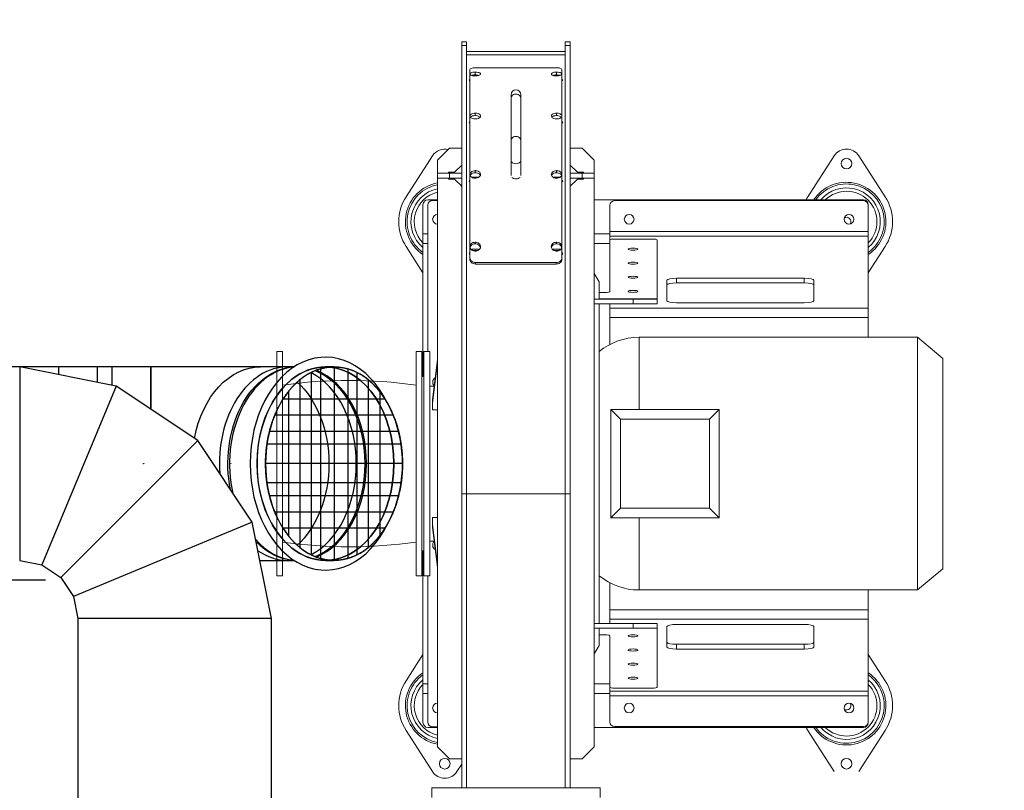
# Model space of a CAD drawing. Header units: millimetres. Extents: x -374129 to 1163271, y -112652 to 695637.
# Tile 150 of 256: x 67010 to 68027, y -32827 to -32031. Entities that reach past the tile are written whole.
import ezdxf
from ezdxf import colors
from ezdxf.entities.mleader import LeaderData, LeaderLine
from ezdxf.math import Vec2, Vec3

# ---------------------------------------------------------------- set-up
doc = ezdxf.new("R2010")
doc.units = ezdxf.units.MM
doc.linetypes.add('DASHED', pattern=[0.75, 0.5, -0.25])
doc.layers.add('KRT_opisy', color=146, linetype='Continuous')
doc.layers.add('KRT_technologia', color=30, linetype='Continuous')
doc.styles.add('WYMIAR', font='romans.shx', dxfattribs={"width": 0.8})

# ---------------------------------------------------------------- blocks, each defined once
blk = doc.blocks.new('sys napowietrzania')
at = {"layer": 'KRT_technologia', "lineweight": 13}
for p, q in [((68486.4, -736.76, -3070), (68486.4, 34.12, -3070)), ((68491.4, 34.12, -3070), (68486.4, 34.12, -3070)), ((68491.4, 34.12, -3070), (68491.4, -736.76, -3070)), ((68593.4, -736.76, -3070), (68593.4, 34.12, -3070)), ((68598.4, 34.12, -3070), (68593.4, 34.12, -3070)), ((68598.4, 34.12, -3070), (68598.4, -736.76, -3070)), ((68491.4, 30.36, -3070), (68486.4, 30.36, -3070)), ((68593.4, 24.12, -3070), (68491.4, 24.12, -3070)), ((68593.4, 20.44, -3070), (68491.4, 20.44, -3070)), ((68598.4, 30.36, -3070), (68593.4, 30.36, -3070)), ((68494.8, -190.42, -3070), (68494.8, 5.32, -3070)), ((68500.4, -0.1, -3070), (68500.4, 2.72, -3070)), ((68584, 7.25, -3070), (68500.8, 7.25, -3070)), ((68584.4, -0.1, -3070), (68584.4, 2.72, -3070)), ((68590, 5.32, -3070), (68590, -190.42, -3070)), ((68537.4, -104.13, -3070), (68537.4, -20.65, -3070)), ((68547.4, -104.13, -3070), (68547.4, -20.65, -3070)), ((68500.4, -42.17, -3070), (68500.4, -39.63, -3070)), ((68584.4, -42.17, -3070), (68584.4, -39.63, -3070)), ((68473.9, -75.76, -3070), (68461.4, -88.26, -3070)), ((68473.9, -75.76, -3070), (68486.4, -75.76, -3070)), ((68610.9, -75.76, -3070), (68598.4, -75.76, -3070)), ((68623.4, -88.26, -3070), (68610.9, -75.76, -3070)), ((68456.29, -83.64, -3070), (68428.97, -126.04, -3070)), ((68461.4, -694.26, -3070), (68461.4, -88.26, -3070)), ((68623.4, -694.26, -3070), (68623.4, -88.26, -3070)), ((68871.29, -83.64, -3070), (68843.97, -126.04, -3070)), ((68923.83, -126.04, -3070), (68896.51, -83.64, -3070)), ((68478.9, -100.76, -3070), (68472.65, -100.76, -3070)), ((68472.65, -100.76, -3070), (68472.65, -101.76, -3070)), ((68478.9, -100.76, -3070), (68486.4, -93.26, -3070)), ((68500.4, -101.22, -3070), (68500.4, -99.06, -3070)), ((68584.4, -101.22, -3070), (68584.4, -99.06, -3070)), ((68598.4, -93.26, -3070), (68605.9, -100.76, -3070)), ((68605.9, -100.76, -3070), (68612.15, -100.76, -3070)), ((68612.15, -100.76, -3070), (68612.15, -101.76, -3070)), ((68461.4, -101.76, -3070), (68486.4, -101.76, -3070)), ((68486.4, -106.76, -3070), (68461.4, -106.76, -3070)), ((68472.65, -106.76, -3070), (68472.65, -107.76, -3070)), ((68478.9, -107.76, -3070), (68472.65, -107.76, -3070)), ((68473.9, -101.76, -3070), (68473.9, -106.76, -3070)), ((68486.4, -115.26, -3070), (68478.9, -107.76, -3070)), ((68497.19, -106.11, -3070), (68497.19, -105.86, -3070)), ((68503.6, -105.86, -3070), (68497.19, -105.86, -3070)), ((68503.6, -106.11, -3070), (68503.6, -105.86, -3070)), ((68581.19, -106.11, -3070), (68581.19, -105.86, -3070)), ((68587.6, -105.86, -3070), (68581.19, -105.86, -3070)), ((68587.6, -106.11, -3070), (68587.6, -105.86, -3070)), ((68598.4, -101.76, -3070), (68623.4, -101.76, -3070)), ((68598.4, -106.76, -3070), (68623.4, -106.76, -3070)), ((68605.9, -107.76, -3070), (68598.4, -115.26, -3070)), ((68612.15, -107.76, -3070), (68605.9, -107.76, -3070)), ((68610.9, -106.76, -3070), (68610.9, -101.76, -3070)), ((68612.15, -106.76, -3070), (68612.15, -107.76, -3070)), ((68461.4, -129.26, -3070), (68451.4, -129.26, -3070)), ((68461.4, -129.76, -3070), (68456.4, -129.76, -3070)), ((68901.4, -129.26, -3070), (68623.4, -129.26, -3070)), ((68901.4, -130.04, -3070), (68644.4, -130.04, -3070)), ((68861.4, -130.04, -3070), (68861.4, -129.26, -3070)), ((68871.4, -130.04, -3070), (68871.4, -129.26, -3070)), ((68446.4, -134.26, -3070), (68446.4, -311.76, -3070)), ((68451.4, -285.76, -3070), (68451.4, -134.76, -3070)), ((68639.4, -135.04, -3070), (68639.4, -223.98, -3070)), ((68906.4, -134.26, -3070), (68906.4, -271.26, -3070)), ((68906.4, -161.94, -3070), (68639.4, -161.94, -3070)), ((68451.4, -164.26, -3070), (68446.4, -164.26, -3070)), ((68639.4, -164.26, -3070), (68623.4, -164.26, -3070)), ((68906.4, -166.83, -3070), (68639.4, -166.83, -3070)), ((68683.4, -169.71, -3070), (68644.4, -169.71, -3070)), ((68688.4, -236.76, -3070), (68688.4, -170.75, -3070)), ((68428.97, -177.49, -3070), (68446.4, -204.54, -3070)), ((68451.4, -174.26, -3070), (68446.4, -174.26, -3070)), ((68497.19, -181.39, -3070), (68497.19, -180.04, -3070)), ((68503.6, -180.04, -3070), (68497.19, -180.04, -3070)), ((68497.79, -181.7, -3070), (68503, -181.7, -3070)), ((68500.4, -174.69, -3070), (68500.4, -173.01, -3070)), ((68503.6, -181.39, -3070), (68503.6, -180.04, -3070)), ((68581.19, -181.39, -3070), (68581.19, -180.04, -3070)), ((68587.6, -180.04, -3070), (68581.19, -180.04, -3070)), ((68581.79, -181.7, -3070), (68587, -181.7, -3070)), ((68584.4, -174.69, -3070), (68584.4, -173.01, -3070)), ((68587.6, -181.39, -3070), (68587.6, -180.04, -3070)), ((68623.4, -174.26, -3070), (68639.4, -174.26, -3070)), ((68906.4, -204.54, -3070), (68923.83, -177.49, -3070)), ((68500.8, -194, -3070), (68500.8, -195.54, -3070)), ((68500.8, -194, -3070), (68584, -194, -3070)), ((68500.8, -195.54, -3070), (68584, -195.54, -3070)), ((68584, -195.54, -3070), (68584, -194, -3070)), ((68628.4, -213.86, -3070), (68623.4, -205.2, -3070)), ((68698.4, -212.3, -3070), (68698.4, -233.51, -3070)), ((68708.4, -215.11, -3070), (68708.4, -210.22, -3070)), ((68840.3, -210.22, -3070), (68708.4, -210.22, -3070)), ((68840.3, -215.11, -3070), (68840.3, -210.22, -3070)), ((68850.3, -233.51, -3070), (68850.3, -212.3, -3070)), ((68628.4, -213.86, -3070), (68628.4, -231.76, -3070)), ((68708.4, -215.11, -3070), (68840.3, -215.11, -3070)), ((68623.4, -231.76, -3070), (68688.4, -231.76, -3070)), ((68634.4, -225.02, -3070), (68628.4, -225.02, -3070)), ((68628.4, -231.63, -3070), (68688.4, -231.63, -3070)), ((68663.4, -236.76, -3070), (68663.4, -231.76, -3070)), ((68623.4, -236.76, -3070), (68688.4, -236.76, -3070)), ((68628.4, -236.76, -3070), (68628.4, -566.76, -3070)), ((68639.4, -236.76, -3070), (68639.4, -278.7, -3070)), ((68639.4, -241.04, -3070), (68906.4, -241.04, -3070)), ((68708.4, -235.59, -3070), (68840.3, -235.59, -3070)), ((68639.4, -250.82, -3070), (68906.4, -250.82, -3070)), ((68669.65, -345.76, -3070), (68669.65, -271.26, -3070)), ((68669.65, -271.26, -3070), (68957.3, -271.26, -3070)), ((68957.3, -271.26, -3070), (68957.3, -532.26, -3070)), ((68983.4, -293.16, -3070), (68957.3, -271.26, -3070)), ((68295.4, -517.76, -3070), (68295.4, -285.76, -3070)), ((68301.4, -285.76, -3070), (68295.4, -285.76, -3070)), ((68301.4, -285.76, -3070), (68301.4, -517.76, -3070)), ((68439.4, -285.76, -3070), (68439.4, -517.76, -3070)), ((68445.4, -285.76, -3070), (68439.4, -285.76, -3070)), ((68445.4, -517.76, -3070), (68445.4, -285.76, -3070)), ((68447.4, -285.76, -3070), (68447.4, -517.76, -3070)), ((68453.4, -285.76, -3070), (68447.4, -285.76, -3070)), ((68453.4, -517.76, -3070), (68453.4, -285.76, -3070)), ((68461.4, -294.52, -3070), (68456.4, -335.65, -3070)), ((68983.4, -293.16, -3070), (68983.4, -510.36, -3070)), ((68456.4, -339.19, -3070), (68461.4, -298.06, -3070)), ((68447.4, -311.76, -3070), (68445.4, -311.76, -3070)), ((68458.09, -321.76, -3070), (68453.4, -321.76, -3070)), ((68456.4, -346.26, -3070), (68456.4, -335.65, -3070)), ((68640.4, -457.76, -3070), (68640.4, -345.76, -3070)), ((68640.4, -345.76, -3070), (68650.4, -355.76, -3070)), ((68752.4, -345.76, -3070), (68640.4, -345.76, -3070)), ((68742.4, -355.76, -3070), (68752.4, -345.76, -3070)), ((68752.4, -345.76, -3070), (68752.4, -457.76, -3070)), ((68461.4, -346.26, -3070), (68456.4, -346.26, -3070)), ((68650.4, -355.76, -3070), (68650.4, -447.76, -3070)), ((68742.4, -355.76, -3070), (68650.4, -355.76, -3070)), ((68742.4, -447.76, -3070), (68742.4, -355.76, -3070)), ((68598.4, -433.1, -3070), (68486.4, -433.1, -3070)), ((68456.4, -457.27, -3070), (68461.4, -457.27, -3070)), ((68456.4, -467.88, -3070), (68456.4, -457.27, -3070)), ((68650.4, -447.76, -3070), (68640.4, -457.76, -3070)), ((68742.4, -447.76, -3070), (68650.4, -447.76, -3070)), ((68752.4, -457.76, -3070), (68742.4, -447.76, -3070)), ((68461.4, -505.47, -3070), (68456.4, -464.34, -3070)), ((68752.4, -457.76, -3070), (68640.4, -457.76, -3070)), ((68669.65, -532.26, -3070), (68669.65, -457.76, -3070)), ((68456.4, -467.88, -3070), (68461.4, -509.01, -3070)), ((68458.09, -481.76, -3070), (68453.4, -481.76, -3070)), ((68447.4, -491.76, -3070), (68445.4, -491.76, -3070)), ((68446.4, -491.76, -3070), (68446.4, -669.26, -3070)), ((68301.4, -517.76, -3070), (68295.4, -517.76, -3070)), ((68445.4, -517.76, -3070), (68439.4, -517.76, -3070)), ((68453.4, -517.76, -3070), (68447.4, -517.76, -3070)), ((68451.4, -668.76, -3070), (68451.4, -517.76, -3070)), ((68983.4, -510.36, -3070), (68957.3, -532.26, -3070)), ((68639.4, -566.76, -3070), (68639.4, -524.83, -3070)), ((68669.65, -532.26, -3070), (68957.3, -532.26, -3070)), ((68906.4, -669.26, -3070), (68906.4, -532.26, -3070)), ((68639.4, -552.71, -3070), (68906.4, -552.71, -3070)), ((68623.4, -566.76, -3070), (68688.4, -566.76, -3070)), ((68639.4, -562.49, -3070), (68906.4, -562.49, -3070)), ((68663.4, -571.76, -3070), (68663.4, -566.76, -3070)), ((68688.4, -632.78, -3070), (68688.4, -566.76, -3070)), ((68708.4, -567.94, -3070), (68840.3, -567.94, -3070)), ((68688.4, -571.76, -3070), (68623.4, -571.76, -3070)), ((68628.4, -571.76, -3070), (68628.4, -589.66, -3070)), ((68688.4, -571.87, -3070), (68628.4, -571.87, -3070)), ((68628.4, -578.51, -3070), (68634.4, -578.51, -3070)), ((68639.4, -668.49, -3070), (68639.4, -579.55, -3070)), ((68698.4, -591.23, -3070), (68698.4, -570.02, -3070)), ((68850.3, -570.02, -3070), (68850.3, -591.23, -3070)), ((68623.4, -598.32, -3070), (68628.4, -589.66, -3070)), ((68708.4, -588.42, -3070), (68840.3, -588.42, -3070)), ((68708.4, -588.42, -3070), (68708.4, -593.31, -3070)), ((68840.3, -588.42, -3070), (68840.3, -593.31, -3070)), ((68446.4, -598.99, -3070), (68428.97, -626.04, -3070)), ((68840.3, -593.31, -3070), (68708.4, -593.31, -3070)), ((68923.83, -626.04, -3070), (68906.4, -598.99, -3070)), ((68446.4, -629.26, -3070), (68451.4, -629.26, -3070)), ((68639.4, -629.26, -3070), (68623.4, -629.26, -3070)), ((68446.4, -639.26, -3070), (68451.4, -639.26, -3070)), ((68623.4, -639.26, -3070), (68639.4, -639.26, -3070)), ((68906.4, -636.7, -3070), (68639.4, -636.7, -3070)), ((68644.4, -633.81, -3070), (68683.4, -633.81, -3070)), ((68906.4, -641.59, -3070), (68639.4, -641.59, -3070)), ((68428.97, -677.49, -3070), (68456.29, -719.89, -3070)), ((68451.4, -674.26, -3070), (68461.4, -674.26, -3070)), ((68461.4, -673.76, -3070), (68456.4, -673.76, -3070)), ((68623.4, -674.26, -3070), (68901.4, -674.26, -3070)), ((68901.4, -673.49, -3070), (68644.4, -673.49, -3070)), ((68843.97, -677.49, -3070), (68871.29, -719.89, -3070)), ((68861.4, -674.26, -3070), (68861.4, -673.49, -3070)), ((68871.4, -674.26, -3070), (68871.4, -673.49, -3070)), ((68896.51, -719.89, -3070), (68923.83, -677.49, -3070)), ((68461.4, -694.26, -3070), (68473.9, -706.76, -3070)), ((68610.9, -706.76, -3070), (68623.4, -694.26, -3070)), ((68473.9, -706.76, -3070), (68486.4, -706.76, -3070)), ((68598.4, -706.76, -3070), (68610.9, -706.76, -3070)), ((68481.51, -719.89, -3070), (68486.4, -712.3, -3070)), ((68455.4, -736.76, -3070), (68455.4, -746.76, -3070)), ((68629.4, -736.76, -3070), (68455.4, -736.76, -3070)), ((68629.4, -736.76, -3070), (68629.4, -746.76, -3070))]:
    blk.add_line(p, q, dxfattribs=at)
at = {"layer": 'KRT_technologia', "linetype": 'ByBlock', "lineweight": -2, "extrusion": (2.44929e-16, 1, 1.83697e-16)}
blk.add_line((68165.4, -301.76, -327.5), (67742.9, -301.76, -327.5), dxfattribs=at)
at = {"layer": 'KRT_technologia', "linetype": 'ByBlock', "lineweight": -2, "extrusion": (-1.22465e-16, -4.93038e-32, -1)}
blk.add_line((68030.25, -301.85, 904.27), (67743.25, -301.85, 904.27), dxfattribs=at)
at = {"layer": 'KRT_technologia', "linetype": 'ByBlock', "lineweight": -2}
for p, q in [((68129.36, -321.64, 904.27), (68029.87, -301.85, 904.27)), ((68213.71, -378, 904.27), (68129.36, -321.64, 904.27)), ((68270.07, -462.35, 904.27), (68213.71, -378, 904.27)), ((68289.87, -561.85, 904.27), (68270.07, -462.35, 904.27)), ((68029.87, -501.85, 904.27), (68052.83, -506.42, 904.27)), ((68052.83, -506.42, 904.27), (68072.29, -519.42, 904.27)), ((68072.29, -519.42, 904.27), (68085.3, -538.89, 904.27)), ((68085.3, -538.89, 904.27), (68089.87, -561.85, 904.27)), ((68089.86, -561.85, 904.27), (68089.87, -1027.89, 904.27)), ((68289.87, -1027.89, 904.27), (68289.87, -561.85, 904.27))]:
    blk.add_line(p, q, dxfattribs=at)
at = {"layer": 'KRT_technologia', "linetype": 'Continuous', "lineweight": -2, "extrusion": (-1.22465e-16, -4.93038e-32, -1)}
blk.add_line((68030.25, -501.85, 904.27), (68030.25, -301.85, 904.27), dxfattribs=at)
at = {"layer": 'KRT_technologia', "linetype": 'Continuous', "lineweight": -2, "extrusion": (0, -1, -1.83697e-16)}
for p, q in [((68070.4, -309.91, -327.5), (68070.4, -301.76, -327.5)), ((68165.4, -345.71, -327.5), (68165.4, -301.76, -327.5))]:
    blk.add_line(p, q, dxfattribs=at)
at = {"layer": 'KRT_technologia', "linetype": 'Continuous', "lineweight": -3, "extrusion": (0, -1, -1.83697e-16)}
for p, q in [((68110.4, -317.87, -327.5), (68110.4, -301.76, -327.5)), ((68125.4, -320.85, -327.5), (68125.4, -301.76, -327.5))]:
    blk.add_line(p, q, dxfattribs=at)
at = {"layer": 'KRT_technologia', "linetype": 'Continuous', "lineweight": -2, "extrusion": (-1.83697e-16, 1, 6.12323e-17)}
blk.add_line((68165.4, -301.76, -318.71), (68165.4, -345.71, -318.71), dxfattribs=at)
at = {"layer": 'KRT_technologia', "linetype": 'ByBlock', "lineweight": -2, "extrusion": (-1.83697e-16, 1, 6.12323e-17)}
for p, q in [((68278.54, -301.76, -318.71), (68165.4, -301.76, -318.71)), ((68277.91, -501.76, -318.71), (68278.54, -501.76, -318.71))]:
    blk.add_line(p, q, dxfattribs=at)
at = {"layer": 'KRT_technologia', "linetype": 'ByBlock', "lineweight": -2, "extrusion": (2.16489e-16, -1, -9.40243e-17)}
for p, q in [((68313.31, -301.76, -247.05), (68278.54, -301.76, -247.05)), ((68354.55, -301.76, -224.07), (68345.71, -301.76, -224.07)), ((68278.54, -501.76, -247.05), (68313.31, -501.76, -247.05)), ((68345.71, -501.76, -224.07), (68354.55, -501.76, -224.07))]:
    blk.add_line(p, q, dxfattribs=at)
at = {"layer": 'KRT_technologia', "linetype": 'Continuous', "lineweight": -3, "extrusion": (2.16489e-16, -1, -9.40243e-17)}
for p, q in [((68340.41, -303.78, -224.07), (68340.41, -499.74, -224.07)), ((68354.55, -301.76, -224.07), (68354.55, -501.76, -224.07)), ((68368.69, -303.78, -224.07), (68368.69, -499.74, -224.07)), ((68319.19, -315.16, -224.07), (68319.19, -488.37, -224.07)), ((68330.98, -307.48, -224.07), (68330.98, -496.05, -224.07)), ((68378.12, -307.48, -224.07), (68378.12, -496.05, -224.07)), ((68389.9, -315.16, -224.07), (68389.9, -488.37, -224.07)), ((68407.25, -335.1, -224.07), (68301.84, -335.1, -224.07)), ((68307.41, -327.23, -224.07), (68307.41, -476.3, -224.07)), ((68401.69, -327.23, -224.07), (68401.69, -476.3, -224.07)), ((68415.79, -351.76, -224.07), (68293.31, -351.76, -224.07)), ((68421.22, -368.43, -224.07), (68287.88, -368.43, -224.07)), ((68423.83, -381.76, -224.07), (68285.27, -381.76, -224.07)), ((68425.26, -401.76, -224.07), (68283.84, -401.76, -224.07)), ((68423.83, -421.76, -224.07), (68285.27, -421.76, -224.07)), ((68421.22, -435.1, -224.07), (68287.88, -435.1, -224.07)), ((68415.79, -451.76, -224.07), (68293.31, -451.76, -224.07)), ((68407.25, -468.43, -224.07), (68301.84, -468.43, -224.07))]:
    blk.add_line(p, q, dxfattribs=at)
at = {"layer": 'KRT_technologia', "linetype": 'Continuous', "lineweight": -3}
for p, q in [((68129.36, -321.64, 904.27), (68052.83, -506.42, 904.27)), ((68213.71, -378, 904.27), (68072.29, -519.42, 904.27)), ((68270.07, -462.35, 904.27), (68085.3, -538.89, 904.27))]:
    blk.add_line(p, q, dxfattribs=at)
at = {"layer": 'KRT_technologia', "linetype": 'ByBlock', "lineweight": -2, "extrusion": (0, -1, -1.83697e-16)}
blk.add_line((67957.67, -521.76, -327.5), (68056.67, -521.76, -327.5), dxfattribs=at)
at = {"layer": 'KRT_technologia', "linetype": 'Continuous', "lineweight": -2}
for p, q in [((68289.87, -561.85, 904.27), (68089.87, -561.85, 904.27)), ((68289.87, -561.89, 904.27), (68089.87, -561.89, 904.27))]:
    blk.add_line(p, q, dxfattribs=at)
at = {"layer": 'KRT_technologia', "lineweight": 13}
for centre, radius in [((68883.9, -91.76, -3070), 5.5), ((68659.4, -149.26, -3070), 5), ((68886.4, -149.26, -3070), 5), ((68659.4, -654.26, -3070), 5), ((68886.4, -654.26, -3070), 5), ((68468.9, -711.76, -3070), 5.5), ((68883.9, -711.76, -3070), 5.5)]:
    blk.add_circle(centre, radius, dxfattribs=at)
at = {"layer": 'KRT_technologia', "linetype": 'ByBlock', "lineweight": -2}
for centre in [(68157.9, -401.76, -2420), (68247.9, -401.76, -2420)]:
    blk.add_circle(centre, 0.05, dxfattribs=at)
at = {"layer": 'KRT_technologia', "lineweight": 13}
for centre, radius, start, end in [((68542.4, -20.65, -3070), 5, 0, 180), ((68468.9, -91.76, -3070), 15, 76.2347, 147.20283), ((68883.9, -91.76, -3070), 15, 32.79717, 147.20283), ((68468.9, -151.76, -3070), 40.65, 100.63085, 236.39656), ((68883.9, -151.76, -3070), 40.65, 303.60344, 146.39656), ((68468.9, -151.76, -3070), 38.92, 101.1098, 234.68512), ((68468.9, -151.76, -3070), 34.88, 102.41644, 229.83083), ((68468.9, -151.76, -3070), 31.42, 103.81121, 224.26079), ((68468.9, -151.76, -3070), 40.65, 64.50359, 65.07879), ((68883.9, -151.76, -3070), 38.92, 305.31488, 144.68512), ((68883.9, -151.76, -3070), 34.88, 310.16917, 139.83083), ((68883.9, -151.76, -3070), 31.42, 315.73921, 134.26079), ((68468.9, -151.76, -3070), 47.5, 147.20283, 212.79717), ((68451.4, -134.26, -3070), 5, 90, 180), ((68456.4, -134.76, -3070), 5, 90, 180), ((68644.4, -135.04, -3070), 5, 90, 180), ((68883.9, -151.76, -3070), 47.5, 147.20283, 151.72629), ((68901.4, -134.26, -3070), 5, 0, 90), ((68901.4, -135.04, -3070), 5, 0, 90), ((68883.9, -151.76, -3070), 47.5, 327.20283, 32.79717), ((68461.4, -149.26, -3070), 5, 90, 270), ((68883.9, -151.76, -3070), 4.5, 329.09669, 120.90331), ((68669.65, -336.51, -3070), 65.25, 90, 129.21143), ((68461.4, -317.6, -3070), 5, 116.91701, 229.22062), ((68370.4, -794.36, -3070), 478.6, 81.71075, 98.28925), ((68370.4, -9.16, -3070), 478.6, 261.71075, 278.28925), ((68461.4, -485.93, -3070), 5, 130.77938, 243.08299), ((68669.65, -467.01, -3070), 65.25, 230.78857, 270), ((68468.9, -651.76, -3070), 40.65, 123.60344, 259.36915), ((68468.9, -651.76, -3070), 38.92, 125.31488, 258.8902), ((68883.9, -651.76, -3070), 40.65, 213.60344, 56.39656), ((68883.9, -651.76, -3070), 38.92, 215.31488, 54.68512), ((68468.9, -651.76, -3070), 47.5, 147.20283, 212.79717), ((68468.9, -651.76, -3070), 34.88, 130.16917, 257.58356), ((68468.9, -651.76, -3070), 31.42, 135.73921, 256.18879), ((68883.9, -651.76, -3070), 34.88, 220.16917, 49.83083), ((68883.9, -651.76, -3070), 31.42, 225.73921, 44.26079), ((68883.9, -651.76, -3070), 47.5, 327.20283, 32.79717), ((68461.4, -654.26, -3070), 5, 90, 270), ((68883.9, -651.76, -3070), 4.5, 239.09669, 30.90331), ((68451.4, -669.26, -3070), 5, 180, 270), ((68456.4, -668.76, -3070), 5, 180, 270), ((68644.4, -668.49, -3070), 5, 180, 270), ((68901.4, -668.49, -3070), 5, 270, 0), ((68901.4, -669.26, -3070), 5, 270, 0), ((68883.9, -651.76, -3070), 47.5, 208.27371, 212.79717), ((68468.9, -711.76, -3070), 15, 212.79717, 327.20283)]:
    blk.add_arc(centre, radius, start, end, dxfattribs=at)
at = {"layer": 'KRT_technologia', "lineweight": 13, "extrusion": (0, 0, -1)}
for centre, major_axis, ratio, start_param, end_param in [((68542.4, -23.93, -3070), (-5, 0), 0.7809018, 0, 3.1415927), ((68542.4, -67.66, -3070), (-5, 0), 0.7809018, 0, 3.1415927), ((68542.4, -88.74, -3070), (-5, 0), 0.6246538, 3.1415927, 6.2831853), ((68542.4, -104.36, -3070), (5, 0), 0.6246538, 0.5518432, 2.5897495), ((68644.4, -170.75, -3070), (-5, 0), 0.2079117, 0, 1.5707963), ((68683.4, -170.75, -3070), (5, 0), 0.2079117, 4.712389, 6.2831853), ((68708.4, -212.3, -3070), (-10, 0), 0.2079117, 0, 1.5707963), ((68840.3, -212.3, -3070), (10, 0), 0.2079117, 4.712389, 6.2831853), ((68708.4, -217.19, -3070), (-10, 0), 0.2079117, 0, 1.5707963), ((68840.3, -217.19, -3070), (10, 0), 0.2079117, 4.712389, 6.2831853), ((68634.4, -223.98, -3070), (5, 0), 0.2079117, 0, 1.5707963), ((68708.4, -233.51, -3070), (-10, 0), 0.2079117, 4.712389, 6.2831853), ((68840.3, -233.51, -3070), (10, 0), 0.2079117, 0, 1.5707963), ((68708.4, -570.02, -3070), (-10, 0), 0.2079117, 0, 1.5707963), ((68840.3, -570.02, -3070), (10, 0), 0.2079117, 4.712389, 6.2831853), ((68634.4, -579.55, -3070), (5, 0), 0.2079117, 4.712389, 6.2831853), ((68708.4, -586.34, -3070), (-10, 0), 0.2079117, 4.712389, 6.2831853), ((68840.3, -586.34, -3070), (10, 0), 0.2079117, 0, 1.5707963), ((68708.4, -591.23, -3070), (-10, 0), 0.2079117, 4.712389, 6.2831853), ((68840.3, -591.23, -3070), (10, 0), 0.2079117, 0, 1.5707963), ((68644.4, -632.78, -3070), (-5, 0), 0.2079117, 4.712389, 6.2831853), ((68683.4, -632.78, -3070), (5, 0), 0.2079117, 0, 1.5707963)]:
    blk.add_ellipse(centre, major_axis=major_axis, ratio=ratio, start_param=start_param, end_param=end_param, dxfattribs=at)
for centre in [(68663.4, -180.11, -3070), (68663.4, -194.66, -3070), (68663.4, -209.22, -3070), (68663.4, -223.77, -3070), (68663.4, -579.76, -3070), (68663.4, -594.31, -3070), (68663.4, -608.87, -3070), (68663.4, -623.42, -3070)]:
    blk.add_ellipse(centre, major_axis=(5, 0), ratio=0.2079117, dxfattribs=at)
at = {"layer": 'KRT_technologia', "linetype": 'ByBlock', "lineweight": -2}
for centre, major_axis, start_param, end_param in [((68345.71, -401.76, -224.07), (0, 110), 5.3210519, 7.8539816), ((68354.55, -401.76, -224.07), (0, 100), 0, 3.1415927), ((68354.55, -401.76, -224.07), (0, -100), 0, 3.1415927), ((68345.71, -401.76, -224.07), (0, -110), 4.712389, 7.2453155)]:
    blk.add_ellipse(centre, major_axis=major_axis, ratio=0.7071068, start_param=start_param, end_param=end_param, dxfattribs=at)
at = {"layer": 'KRT_technologia', "linetype": 'Continuous', "lineweight": -2, "extrusion": (-1.11022e-16, -4.49947e-30, -1)}
blk.add_ellipse((68278.54, -401.76, -247.05), major_axis=(0, 100), ratio=0.7071068, start_param=4.9761306, end_param=6.2831853, dxfattribs=at)
at = {"layer": 'KRT_technologia', "linetype": 'Continuous', "lineweight": -2, "extrusion": (3.53992e-32, -1.2326e-32, -1)}
blk.add_ellipse((68278.54, -401.76, -318.71), major_axis=(0, 100), ratio=0.7071068, start_param=4.9761306, end_param=6.2831853, dxfattribs=at)
at = {"layer": 'KRT_technologia', "linetype": 'Continuous', "lineweight": -3}
for centre, major_axis, start_param, end_param in [((68306.82, -401.76, -247.05), (0, 100), 0, 1.6743058), ((68317.43, -401.76, -247.05), (0, 100), 0.0625276, 1.8840203), ((68306.82, -401.76, -247.05), (0, -100), 0.3442567, 2.797338), ((68317.43, -401.76, -247.05), (0, -100), 0.2655436, 2.8760507), ((68317.43, -401.76, -247.05), (0, -100), 5.6151804, 6.2206597), ((68306.82, -401.76, -247.05), (0, -100), 5.8306659, 6.2831853)]:
    blk.add_ellipse(centre, major_axis=major_axis, ratio=0.7071068, start_param=start_param, end_param=end_param, dxfattribs=at)
at = {"layer": 'KRT_technologia', "linetype": 'ByBlock', "lineweight": -2, "extrusion": (4.78316e-30, -3.03218e-30, -1)}
blk.add_ellipse((68315.66, -401.76, -224.07), major_axis=(0, -100), ratio=0.7071068, start_param=1.2986752, end_param=3.1070312, dxfattribs=at)
at = {"layer": 'KRT_technologia', "linetype": 'Continuous', "lineweight": -2}
for major_axis, start_param, end_param in [((0, 100), 0, 3.1415927), ((0, -100), 0.0625237, 3.0790709)]:
    blk.add_ellipse((68345.71, -401.76, -247.05), major_axis=major_axis, ratio=0.7071068, start_param=start_param, end_param=end_param, dxfattribs=at)
at = {"layer": 'KRT_technologia', "linetype": 'ByBlock', "lineweight": -2, "extrusion": (1.11022e-16, 1.91241e-32, -1)}
blk.add_ellipse((68345.71, -401.76, -224.07), major_axis=(0, 100), ratio=0.7071068, start_param=4.712389, end_param=6.2831853, dxfattribs=at)
at = {"layer": 'KRT_technologia', "linetype": 'DASHED', "lineweight": -3}
blk.add_ellipse((68354.55, -401.76, -224.07), major_axis=(0, 100), ratio=0.7071068, dxfattribs=at)
at = {"layer": 'KRT_technologia', "linetype": 'ByBlock', "lineweight": -2, "extrusion": (-1.53871e-29, 3.2787e-30, -1)}
blk.add_ellipse((68345.71, -401.76, -224.07), major_axis=(0, 100), ratio=0.7071068, start_param=0.0625217, end_param=3.0790689, dxfattribs=at)
at = {"layer": 'KRT_technologia', "linetype": 'ByBlock', "lineweight": -2, "extrusion": (-1.68828e-29, 1.59005e-29, -1)}
blk.add_ellipse((68315.66, -401.76, -224.07), major_axis=(0, 100), ratio=0.7071068, start_param=0.2785258, end_param=2.8630644, dxfattribs=at)
at = {"layer": 'KRT_technologia', "linetype": 'Continuous', "lineweight": -2, "extrusion": (-2.9332e-30, -3.03218e-30, -1)}
blk.add_ellipse((68278.54, -401.76, -247.05), major_axis=(0, 100), ratio=0.7071068, start_param=0.5673652, end_param=2.5742255, dxfattribs=at)
at = {"layer": 'KRT_technologia', "linetype": 'Continuous', "lineweight": -2, "extrusion": (-2.00722e-32, -1.2326e-32, -1)}
blk.add_ellipse((68278.54, -401.76, -318.71), major_axis=(0, 100), ratio=0.7071068, start_param=0.5673652, end_param=1.5707963, dxfattribs=at)
at = {"layer": 'KRT_technologia', "linetype": 'ByBlock', "lineweight": -2, "extrusion": (-2.03552e-32, -1.2326e-32, -1)}
blk.add_ellipse((68345.71, -401.76, -224.07), major_axis=(0, -100), ratio=0.7071068, start_param=0, end_param=1.5707963, dxfattribs=at)
at = {"layer": 'KRT_technologia', "linetype": 'Continuous', "lineweight": -2, "extrusion": (-7.82902e-46, -1.2326e-32, -1)}
blk.add_ellipse((68278.54, -401.76, -318.71), major_axis=(0, -100), ratio=0.7071068, start_param=4.712389, end_param=5.7158182, dxfattribs=at)
at = {"layer": 'KRT_technologia', "linetype": 'ByBlock', "lineweight": -2, "extrusion": (-1.11022e-16, 1.58896e-29, -1)}
blk.add_ellipse((68315.66, -401.76, -224.07), major_axis=(0, -100), ratio=0.7071068, start_param=0.0345595, end_param=0.6278035, dxfattribs=at)
at = {"layer": 'KRT_technologia', "lineweight": 13}
for points, knots in [([(68500.4, 2.72, -3070), (68498.78, 2.72, -3070), (68497.18, 2.46, -3070), (68496.15, 2.02, -3070), (68495.13, 1.59, -3070), (68494.69, 0.99, -3070), (68495, 0.42, -3070), (68495.3, -0.14, -3070), (68496.32, -0.66, -3070), (68497.73, -0.94, -3070), (68499.19, -1.24, -3070), (68501.03, -1.27, -3070), (68502.56, -1.03, -3070), (68504.04, -0.8, -3070), (68505.22, -0.32, -3070), (68505.67, 0.23, -3070), (68506.13, 0.78, -3070), (68505.87, 1.4, -3070), (68504.98, 1.86, -3070), (68504.1, 2.33, -3070), (68502.61, 2.64, -3070), (68501.02, 2.7, -3070), (68500.81, 2.71, -3070), (68500.61, 2.72, -3070), (68500.4, 2.72, -3070)], [-3.1415927, -3.1415927, -3.1415927, -3.1415927, -2.260331, -2.260331, -2.260331, -1.3821095, -1.3821095, -1.3821095, -0.5074266, -0.5074266, -0.5074266, 0.4048282, 0.4048282, 0.4048282, 1.2831104, 1.2831104, 1.2831104, 2.1559692, 2.1559692, 2.1559692, 3.0285094, 3.0285094, 3.0285094, 3.1415927, 3.1415927, 3.1415927, 3.1415927]), ([(68500.8, 7.25, -3070), (68499.07, 7.25, -3070), (68497.36, 7, -3070), (68496.24, 6.58, -3070), (68495.32, 6.24, -3070), (68494.8, 5.78, -3070), (68494.8, 5.32, -3070)], [-0.7853982, -0.7853982, -0.7853982, -0.7853982, 0.0768952, 0.0768952, 0.0768952, 0.7853982, 0.7853982, 0.7853982, 0.7853982]), ([(68584.4, 2.72, -3070), (68582.78, 2.72, -3070), (68581.18, 2.46, -3070), (68580.15, 2.02, -3070), (68579.13, 1.59, -3070), (68578.69, 0.99, -3070), (68579, 0.42, -3070), (68579.3, -0.14, -3070), (68580.32, -0.66, -3070), (68581.73, -0.94, -3070), (68583.19, -1.24, -3070), (68585.03, -1.27, -3070), (68586.56, -1.03, -3070), (68588.04, -0.8, -3070), (68589.22, -0.32, -3070), (68589.67, 0.23, -3070), (68590.13, 0.78, -3070), (68589.87, 1.4, -3070), (68588.98, 1.86, -3070), (68588.1, 2.33, -3070), (68586.61, 2.64, -3070), (68585.02, 2.7, -3070), (68584.81, 2.71, -3070), (68584.61, 2.72, -3070), (68584.4, 2.72, -3070)], [-3.1415927, -3.1415927, -3.1415927, -3.1415927, -2.260331, -2.260331, -2.260331, -1.3821095, -1.3821095, -1.3821095, -0.5074266, -0.5074266, -0.5074266, 0.4048282, 0.4048282, 0.4048282, 1.2831104, 1.2831104, 1.2831104, 2.1559692, 2.1559692, 2.1559692, 3.0285094, 3.0285094, 3.0285094, 3.1415927, 3.1415927, 3.1415927, 3.1415927]), ([(68590, 5.32, -3070), (68590, 5.88, -3070), (68589.21, 6.43, -3070), (68587.9, 6.79, -3070), (68586.83, 7.09, -3070), (68585.42, 7.25, -3070), (68584, 7.25, -3070)], [-0.7853982, -0.7853982, -0.7853982, -0.7853982, 0.0768952, 0.0768952, 0.0768952, 0.7853982, 0.7853982, 0.7853982, 0.7853982]), ([(68496.58, -0.63, -3070), (68496.93, -0.52, -3070), (68497.31, -0.42, -3070), (68497.73, -0.34, -3070), (68498.54, -0.19, -3070), (68499.47, -0.1, -3070), (68500.4, -0.1, -3070)], [2.37415658, 2.37415658, 2.37415658, 2.37415658, 2.63555197, 2.63555197, 2.63555197, 3.14159265, 3.14159265, 3.14159265, 3.14159265]), ([(68500.4, -0.1, -3070), (68501.14, -0.1, -3070), (68501.89, -0.16, -3070), (68502.57, -0.26, -3070), (68503.18, -0.35, -3070), (68503.74, -0.48, -3070), (68504.21, -0.64, -3070)], [3.14159265, 3.14159265, 3.14159265, 3.14159265, 3.54746031, 3.54746031, 3.54746031, 3.90902873, 3.90902873, 3.90902873, 3.90902873]), ([(68580.58, -0.63, -3070), (68580.93, -0.52, -3070), (68581.31, -0.42, -3070), (68581.73, -0.34, -3070), (68582.54, -0.19, -3070), (68583.47, -0.1, -3070), (68584.4, -0.1, -3070)], [2.37415658, 2.37415658, 2.37415658, 2.37415658, 2.63555197, 2.63555197, 2.63555197, 3.14159265, 3.14159265, 3.14159265, 3.14159265]), ([(68584.4, -0.1, -3070), (68585.14, -0.1, -3070), (68585.89, -0.16, -3070), (68586.57, -0.26, -3070), (68587.18, -0.35, -3070), (68587.74, -0.48, -3070), (68588.21, -0.64, -3070)], [3.14159265, 3.14159265, 3.14159265, 3.14159265, 3.54746031, 3.54746031, 3.54746031, 3.90902873, 3.90902873, 3.90902873, 3.90902873]), ([(68500.4, -39.63, -3070), (68498.78, -39.63, -3070), (68497.18, -40.03, -3070), (68496.15, -40.7, -3070), (68495.13, -41.36, -3070), (68494.69, -42.29, -3070), (68495, -43.15, -3070), (68495.3, -44.01, -3070), (68496.32, -44.79, -3070), (68497.73, -45.22, -3070), (68499.19, -45.67, -3070), (68501.03, -45.72, -3070), (68502.56, -45.36, -3070), (68504.04, -45.01, -3070), (68505.22, -44.28, -3070), (68505.67, -43.44, -3070), (68506.13, -42.6, -3070), (68505.87, -41.66, -3070), (68504.98, -40.94, -3070), (68504.1, -40.23, -3070), (68502.61, -39.74, -3070), (68501.02, -39.64, -3070), (68500.81, -39.63, -3070), (68500.61, -39.63, -3070), (68500.4, -39.63, -3070)], [-3.1415927, -3.1415927, -3.1415927, -3.1415927, -2.260331, -2.260331, -2.260331, -1.3821095, -1.3821095, -1.3821095, -0.5074266, -0.5074266, -0.5074266, 0.4048282, 0.4048282, 0.4048282, 1.2831104, 1.2831104, 1.2831104, 2.1559692, 2.1559692, 2.1559692, 3.0285094, 3.0285094, 3.0285094, 3.1415927, 3.1415927, 3.1415927, 3.1415927]), ([(68584.4, -39.63, -3070), (68582.78, -39.63, -3070), (68581.18, -40.03, -3070), (68580.15, -40.7, -3070), (68579.13, -41.36, -3070), (68578.69, -42.29, -3070), (68579, -43.15, -3070), (68579.3, -44.01, -3070), (68580.32, -44.79, -3070), (68581.73, -45.22, -3070), (68583.19, -45.67, -3070), (68585.03, -45.72, -3070), (68586.56, -45.36, -3070), (68588.04, -45.01, -3070), (68589.22, -44.28, -3070), (68589.67, -43.44, -3070), (68590.13, -42.6, -3070), (68589.87, -41.66, -3070), (68588.98, -40.94, -3070), (68588.1, -40.23, -3070), (68586.61, -39.74, -3070), (68585.02, -39.64, -3070), (68584.81, -39.63, -3070), (68584.61, -39.63, -3070), (68584.4, -39.63, -3070)], [-3.1415927, -3.1415927, -3.1415927, -3.1415927, -2.260331, -2.260331, -2.260331, -1.3821095, -1.3821095, -1.3821095, -0.5074266, -0.5074266, -0.5074266, 0.4048282, 0.4048282, 0.4048282, 1.2831104, 1.2831104, 1.2831104, 2.1559692, 2.1559692, 2.1559692, 3.0285094, 3.0285094, 3.0285094, 3.1415927, 3.1415927, 3.1415927, 3.1415927]), ([(68495.42, -43.86, -3070), (68495.91, -43.3, -3070), (68496.73, -42.83, -3070), (68497.73, -42.54, -3070), (68498.54, -42.3, -3070), (68499.47, -42.17, -3070), (68500.4, -42.17, -3070)], [2.0085922, 2.0085922, 2.0085922, 2.0085922, 2.635552, 2.635552, 2.635552, 3.1415927, 3.1415927, 3.1415927, 3.1415927]), ([(68500.4, -42.17, -3070), (68501.14, -42.17, -3070), (68501.89, -42.25, -3070), (68502.57, -42.41, -3070), (68503.79, -42.69, -3070), (68504.81, -43.21, -3070), (68505.38, -43.86, -3070)], [3.1415927, 3.1415927, 3.1415927, 3.1415927, 3.5474603, 3.5474603, 3.5474603, 4.2745931, 4.2745931, 4.2745931, 4.2745931]), ([(68579.42, -43.86, -3070), (68579.91, -43.3, -3070), (68580.73, -42.83, -3070), (68581.73, -42.54, -3070), (68582.54, -42.3, -3070), (68583.47, -42.17, -3070), (68584.4, -42.17, -3070)], [2.0085922, 2.0085922, 2.0085922, 2.0085922, 2.635552, 2.635552, 2.635552, 3.1415927, 3.1415927, 3.1415927, 3.1415927]), ([(68584.4, -42.17, -3070), (68585.14, -42.17, -3070), (68585.89, -42.25, -3070), (68586.57, -42.41, -3070), (68587.79, -42.69, -3070), (68588.81, -43.21, -3070), (68589.38, -43.86, -3070)], [3.1415927, 3.1415927, 3.1415927, 3.1415927, 3.5474603, 3.5474603, 3.5474603, 4.2745931, 4.2745931, 4.2745931, 4.2745931]), ([(68500.4, -99.06, -3070), (68498.78, -99.06, -3070), (68497.18, -99.59, -3070), (68496.15, -100.47, -3070), (68495.13, -101.34, -3070), (68494.69, -102.54, -3070), (68495, -103.66, -3070), (68495.3, -104.78, -3070), (68496.32, -105.79, -3070), (68497.73, -106.35, -3070), (68499.19, -106.93, -3070), (68501.03, -107, -3070), (68502.56, -106.53, -3070), (68504.04, -106.07, -3070), (68505.22, -105.13, -3070), (68505.67, -104.04, -3070), (68506.13, -102.95, -3070), (68505.87, -101.73, -3070), (68504.98, -100.79, -3070), (68504.1, -99.85, -3070), (68502.61, -99.21, -3070), (68501.02, -99.09, -3070), (68500.81, -99.07, -3070), (68500.61, -99.06, -3070), (68500.4, -99.06, -3070)], [-3.1415927, -3.1415927, -3.1415927, -3.1415927, -2.260331, -2.260331, -2.260331, -1.3821095, -1.3821095, -1.3821095, -0.5074266, -0.5074266, -0.5074266, 0.4048282, 0.4048282, 0.4048282, 1.2831104, 1.2831104, 1.2831104, 2.1559692, 2.1559692, 2.1559692, 3.0285094, 3.0285094, 3.0285094, 3.1415927, 3.1415927, 3.1415927, 3.1415927]), ([(68495.11, -104, -3070), (68495.51, -103.04, -3070), (68496.47, -102.19, -3070), (68497.73, -101.7, -3070), (68498.54, -101.39, -3070), (68499.47, -101.22, -3070), (68500.4, -101.22, -3070)], [1.8496242, 1.8496242, 1.8496242, 1.8496242, 2.635552, 2.635552, 2.635552, 3.1415927, 3.1415927, 3.1415927, 3.1415927]), ([(68500.4, -101.22, -3070), (68501.14, -101.22, -3070), (68501.89, -101.33, -3070), (68502.57, -101.53, -3070), (68504.05, -101.98, -3070), (68505.22, -102.89, -3070), (68505.67, -103.98, -3070), (68505.68, -103.98, -3070), (68505.68, -103.99, -3070), (68505.69, -104, -3070)], [3.1415927, 3.1415927, 3.1415927, 3.1415927, 3.5474603, 3.5474603, 3.5474603, 4.4260433, 4.4260433, 4.4260433, 4.4335611, 4.4335611, 4.4335611, 4.4335611]), ([(68584.4, -99.06, -3070), (68582.78, -99.06, -3070), (68581.18, -99.59, -3070), (68580.15, -100.47, -3070), (68579.13, -101.34, -3070), (68578.69, -102.54, -3070), (68579, -103.66, -3070), (68579.3, -104.78, -3070), (68580.32, -105.79, -3070), (68581.73, -106.35, -3070), (68583.19, -106.93, -3070), (68585.03, -107, -3070), (68586.56, -106.53, -3070), (68588.04, -106.07, -3070), (68589.22, -105.13, -3070), (68589.67, -104.04, -3070), (68590.13, -102.95, -3070), (68589.87, -101.73, -3070), (68588.98, -100.79, -3070), (68588.1, -99.85, -3070), (68586.61, -99.21, -3070), (68585.02, -99.09, -3070), (68584.81, -99.07, -3070), (68584.61, -99.06, -3070), (68584.4, -99.06, -3070)], [-3.1415927, -3.1415927, -3.1415927, -3.1415927, -2.260331, -2.260331, -2.260331, -1.3821095, -1.3821095, -1.3821095, -0.5074266, -0.5074266, -0.5074266, 0.4048282, 0.4048282, 0.4048282, 1.2831104, 1.2831104, 1.2831104, 2.1559692, 2.1559692, 2.1559692, 3.0285094, 3.0285094, 3.0285094, 3.1415927, 3.1415927, 3.1415927, 3.1415927]), ([(68579.11, -104, -3070), (68579.51, -103.04, -3070), (68580.47, -102.19, -3070), (68581.73, -101.7, -3070), (68582.54, -101.39, -3070), (68583.47, -101.22, -3070), (68584.4, -101.22, -3070)], [1.8496242, 1.8496242, 1.8496242, 1.8496242, 2.635552, 2.635552, 2.635552, 3.1415927, 3.1415927, 3.1415927, 3.1415927]), ([(68584.4, -101.22, -3070), (68585.14, -101.22, -3070), (68585.89, -101.33, -3070), (68586.57, -101.53, -3070), (68588.05, -101.98, -3070), (68589.22, -102.89, -3070), (68589.67, -103.98, -3070), (68589.68, -103.98, -3070), (68589.68, -103.99, -3070), (68589.69, -104, -3070)], [3.1415927, 3.1415927, 3.1415927, 3.1415927, 3.5474603, 3.5474603, 3.5474603, 4.4260433, 4.4260433, 4.4260433, 4.4335611, 4.4335611, 4.4335611, 4.4335611]), ([(68500.4, -173.01, -3070), (68498.78, -173.01, -3070), (68497.18, -173.64, -3070), (68496.15, -174.68, -3070), (68495.13, -175.72, -3070), (68494.69, -177.15, -3070), (68495, -178.48, -3070), (68495.3, -179.81, -3070), (68496.32, -181.01, -3070), (68497.73, -181.67, -3070), (68499.19, -182.36, -3070), (68501.03, -182.44, -3070), (68502.56, -181.88, -3070), (68504.04, -181.34, -3070), (68505.22, -180.23, -3070), (68505.67, -178.93, -3070), (68506.13, -177.64, -3070), (68505.87, -176.18, -3070), (68504.98, -175.07, -3070), (68504.1, -173.95, -3070), (68502.61, -173.19, -3070), (68501.02, -173.04, -3070), (68500.81, -173.02, -3070), (68500.61, -173.01, -3070), (68500.4, -173.01, -3070)], [-3.1415927, -3.1415927, -3.1415927, -3.1415927, -2.260331, -2.260331, -2.260331, -1.3821095, -1.3821095, -1.3821095, -0.5074266, -0.5074266, -0.5074266, 0.4048282, 0.4048282, 0.4048282, 1.2831104, 1.2831104, 1.2831104, 2.1559692, 2.1559692, 2.1559692, 3.0285094, 3.0285094, 3.0285094, 3.1415927, 3.1415927, 3.1415927, 3.1415927]), ([(68494.99, -178.44, -3070), (68494.99, -178.43, -3070), (68494.99, -178.42, -3070), (68495, -178.4, -3070), (68495.3, -177.09, -3070), (68496.33, -175.91, -3070), (68497.73, -175.26, -3070), (68498.54, -174.89, -3070), (68499.47, -174.69, -3070), (68500.4, -174.69, -3070)], [1.7508666, 1.7508666, 1.7508666, 1.7508666, 1.7602021, 1.7602021, 1.7602021, 2.635552, 2.635552, 2.635552, 3.1415927, 3.1415927, 3.1415927, 3.1415927]), ([(68500.4, -174.69, -3070), (68501.14, -174.69, -3070), (68501.89, -174.82, -3070), (68502.57, -175.06, -3070), (68504.05, -175.59, -3070), (68505.22, -176.68, -3070), (68505.67, -177.97, -3070), (68505.73, -178.13, -3070), (68505.77, -178.28, -3070), (68505.81, -178.44, -3070)], [3.1415927, 3.1415927, 3.1415927, 3.1415927, 3.5474603, 3.5474603, 3.5474603, 4.4260433, 4.4260433, 4.4260433, 4.5323187, 4.5323187, 4.5323187, 4.5323187]), ([(68584.4, -173.01, -3070), (68582.78, -173.01, -3070), (68581.18, -173.64, -3070), (68580.15, -174.68, -3070), (68579.13, -175.72, -3070), (68578.69, -177.15, -3070), (68579, -178.48, -3070), (68579.3, -179.81, -3070), (68580.32, -181.01, -3070), (68581.73, -181.67, -3070), (68583.19, -182.36, -3070), (68585.03, -182.44, -3070), (68586.56, -181.88, -3070), (68588.04, -181.34, -3070), (68589.22, -180.23, -3070), (68589.67, -178.93, -3070), (68590.13, -177.64, -3070), (68589.87, -176.18, -3070), (68588.98, -175.07, -3070), (68588.1, -173.95, -3070), (68586.61, -173.19, -3070), (68585.02, -173.04, -3070), (68584.81, -173.02, -3070), (68584.61, -173.01, -3070), (68584.4, -173.01, -3070)], [-3.1415927, -3.1415927, -3.1415927, -3.1415927, -2.260331, -2.260331, -2.260331, -1.3821095, -1.3821095, -1.3821095, -0.5074266, -0.5074266, -0.5074266, 0.4048282, 0.4048282, 0.4048282, 1.2831104, 1.2831104, 1.2831104, 2.1559692, 2.1559692, 2.1559692, 3.0285094, 3.0285094, 3.0285094, 3.1415927, 3.1415927, 3.1415927, 3.1415927]), ([(68578.99, -178.44, -3070), (68578.99, -178.43, -3070), (68578.99, -178.42, -3070), (68579, -178.4, -3070), (68579.3, -177.09, -3070), (68580.33, -175.91, -3070), (68581.73, -175.26, -3070), (68582.54, -174.89, -3070), (68583.47, -174.69, -3070), (68584.4, -174.69, -3070)], [1.7508666, 1.7508666, 1.7508666, 1.7508666, 1.7602021, 1.7602021, 1.7602021, 2.635552, 2.635552, 2.635552, 3.1415927, 3.1415927, 3.1415927, 3.1415927]), ([(68584.4, -174.69, -3070), (68585.14, -174.69, -3070), (68585.89, -174.82, -3070), (68586.57, -175.06, -3070), (68588.05, -175.59, -3070), (68589.22, -176.68, -3070), (68589.67, -177.97, -3070), (68589.73, -178.13, -3070), (68589.77, -178.28, -3070), (68589.81, -178.44, -3070)], [3.1415927, 3.1415927, 3.1415927, 3.1415927, 3.5474603, 3.5474603, 3.5474603, 4.4260433, 4.4260433, 4.4260433, 4.5323187, 4.5323187, 4.5323187, 4.5323187]), ([(68494.8, -188.84, -3070), (68494.8, -190.32, -3070), (68495.58, -191.79, -3070), (68496.89, -192.75, -3070), (68497.97, -193.55, -3070), (68499.38, -194, -3070), (68500.8, -194, -3070)], [-0.7853982, -0.7853982, -0.7853982, -0.7853982, 0.0768952, 0.0768952, 0.0768952, 0.7853982, 0.7853982, 0.7853982, 0.7853982]), ([(68500.8, -195.54, -3070), (68499.07, -195.54, -3070), (68497.36, -194.87, -3070), (68496.24, -193.74, -3070), (68495.32, -192.83, -3070), (68494.8, -191.62, -3070), (68494.8, -190.42, -3070)], [-0.7853982, -0.7853982, -0.7853982, -0.7853982, 0.0775986, 0.0775986, 0.0775986, 0.7853982, 0.7853982, 0.7853982, 0.7853982]), ([(68584, -194, -3070), (68585.72, -194, -3070), (68587.43, -193.32, -3070), (68588.55, -192.19, -3070), (68589.48, -191.27, -3070), (68590, -190.05, -3070), (68590, -188.84, -3070)], [-0.7853982, -0.7853982, -0.7853982, -0.7853982, 0.0768952, 0.0768952, 0.0768952, 0.7853982, 0.7853982, 0.7853982, 0.7853982]), ([(68590, -190.42, -3070), (68590, -191.89, -3070), (68589.21, -193.35, -3070), (68587.9, -194.31, -3070), (68586.82, -195.09, -3070), (68585.41, -195.54, -3070), (68584, -195.54, -3070)], [-0.7853982, -0.7853982, -0.7853982, -0.7853982, 0.0775986, 0.0775986, 0.0775986, 0.7853982, 0.7853982, 0.7853982, 0.7853982])]:
    blk.add_open_spline(points, degree=3, knots=knots, dxfattribs=at)
for points in [[(68494.8, -5.14, -3070), (68494.53, -5.3, -3070), (68494.26, -5.47, -3070), (68493.99, -5.64, -3070)], [(68493.99, -5.64, -3070), (68494.26, -5.8, -3070), (68494.53, -5.97, -3070), (68494.8, -6.14, -3070)], [(68590.81, -5.64, -3070), (68590.54, -5.47, -3070), (68590.27, -5.3, -3070), (68590, -5.14, -3070)], [(68590, -6.14, -3070), (68590.27, -5.97, -3070), (68590.54, -5.8, -3070), (68590.81, -5.64, -3070)], [(68494.8, -48.43, -3070), (68494.53, -48.68, -3070), (68494.26, -48.94, -3070), (68493.99, -49.19, -3070)], [(68493.99, -49.19, -3070), (68494.26, -49.45, -3070), (68494.53, -49.7, -3070), (68494.8, -49.96, -3070)], [(68590.81, -49.19, -3070), (68590.54, -48.94, -3070), (68590.27, -48.68, -3070), (68590, -48.43, -3070)], [(68590, -49.96, -3070), (68590.27, -49.7, -3070), (68590.54, -49.45, -3070), (68590.81, -49.19, -3070)], [(68494.8, -108.78, -3070), (68494.53, -109.11, -3070), (68494.26, -109.44, -3070), (68493.99, -109.78, -3070)], [(68493.99, -109.78, -3070), (68494.26, -110.11, -3070), (68494.53, -110.44, -3070), (68494.8, -110.77, -3070)], [(68497.19, -105.86, -3070), (68497.15, -105.92, -3070), (68497.1, -105.97, -3070), (68497.05, -106.03, -3070)], [(68503.74, -106.03, -3070), (68503.7, -105.97, -3070), (68503.65, -105.92, -3070), (68503.6, -105.86, -3070)], [(68581.19, -105.86, -3070), (68581.15, -105.92, -3070), (68581.1, -105.97, -3070), (68581.05, -106.03, -3070)], [(68587.74, -106.03, -3070), (68587.7, -105.97, -3070), (68587.65, -105.92, -3070), (68587.6, -105.86, -3070)], [(68590.81, -109.78, -3070), (68590.54, -109.44, -3070), (68590.27, -109.11, -3070), (68590, -108.78, -3070)], [(68590, -110.77, -3070), (68590.27, -110.44, -3070), (68590.54, -110.11, -3070), (68590.81, -109.78, -3070)], [(68497.19, -180.04, -3070), (68496.99, -180.34, -3070), (68496.78, -180.64, -3070), (68496.57, -180.95, -3070)], [(68504.23, -180.95, -3070), (68504.02, -180.64, -3070), (68503.81, -180.34, -3070), (68503.6, -180.04, -3070)], [(68581.19, -180.04, -3070), (68580.99, -180.34, -3070), (68580.78, -180.64, -3070), (68580.57, -180.95, -3070)], [(68588.23, -180.95, -3070), (68588.02, -180.64, -3070), (68587.81, -180.34, -3070), (68587.6, -180.04, -3070)], [(68494.8, -183.52, -3070), (68494.53, -183.91, -3070), (68494.26, -184.31, -3070), (68493.99, -184.7, -3070)], [(68493.99, -184.7, -3070), (68494.26, -185.09, -3070), (68494.53, -185.49, -3070), (68494.8, -185.88, -3070)], [(68494.55, -185.52, -3070), (68494.63, -185.4, -3070), (68494.72, -185.28, -3070), (68494.8, -185.16, -3070)], [(68590.81, -184.7, -3070), (68590.54, -184.31, -3070), (68590.27, -183.91, -3070), (68590, -183.52, -3070)], [(68590, -185.88, -3070), (68590.27, -185.49, -3070), (68590.54, -185.09, -3070), (68590.81, -184.7, -3070)], [(68590, -185.16, -3070), (68590.08, -185.28, -3070), (68590.16, -185.4, -3070), (68590.25, -185.52, -3070)]]:
    blk.add_open_spline(points, degree=3, dxfattribs=at)

msp = doc.modelspace()

# ---------------------------------------------------------------- block references
msp.add_blockref('sys napowietrzania', (-1019.98, -32087.66, 3070))

# ---------------------------------------------------------------- next in the draw order: leaders
at = {"layer": 'KRT_opisy', "color": 1}
ml = msp.add_multileader_mtext('Standard', dxfattribs=at)
ml.set_content('\\C54;SZAFA AKPIA -DOKŁADNE WYMIARY W TRAKCIE DOBORU I ROZMIESZCZENIA ELEMENTÓW AUTOMATYKI PO UWZGLĘDNIENIU RZECZYWISTYCH POTRZEB MONTAŻOWYCH', style='WYMIAR')
ml.set_leader_properties(color=1)
ml.build(insert=Vec2(0, 0))
ml.multileader.update_dxf_attribs({"text_right_attachment_type": 6, "dogleg_length": 0.36, "arrow_head_size": 200, "scale": 100})
ctx = ml.context
ctx.base_point, ctx.scale, ctx.char_height, ctx.arrow_head_size, ctx.landing_gap_size, ctx.plane_origin = Vec3(32699.33, -27661.99), 100, 200, 200, 9, Vec3(4731.61, -111551.57)
ctx.right_attachment = 6
notes = []
notes.append((ctx, [(0, (1, 1, 0), (32663.33, -27661.99), (1, 0), 36, [(1, [(31840, -32770.64)], 0, [])])]))
ctx.mtext.insert, ctx.mtext.width, ctx.mtext.defined_height, ctx.mtext.flow_direction = Vec3(32708.33, -27561.99), 5517.2638, 1534.23, 5
ctx.mtext.has_bg_fill, ctx.mtext.bg_color, ctx.mtext.bg_scale_factor, ctx.mtext.bg_transparency, ctx.mtext.use_window_bg_color = 1, -1027028792, 1.5, 0, 1
for ctx, leaders in notes:
    for number, flags, end, landing, length, lines in leaders:
        leader = LeaderData()
        leader.index, (leader.has_last_leader_line, leader.has_dogleg_vector, leader.attachment_direction) = number, flags
        leader.last_leader_point, leader.dogleg_vector, leader.dogleg_length = Vec3(end), Vec3(landing), length
        for number, points, colour, breaks in lines:
            line = LeaderLine()
            line.index, line.vertices, line.color, line.breaks = number, Vec3.list(points), colors.encode_raw_color(colour), breaks
            leader.lines.append(line)
        ctx.leaders.append(leader)

doc.saveas('drawing.dxf')
